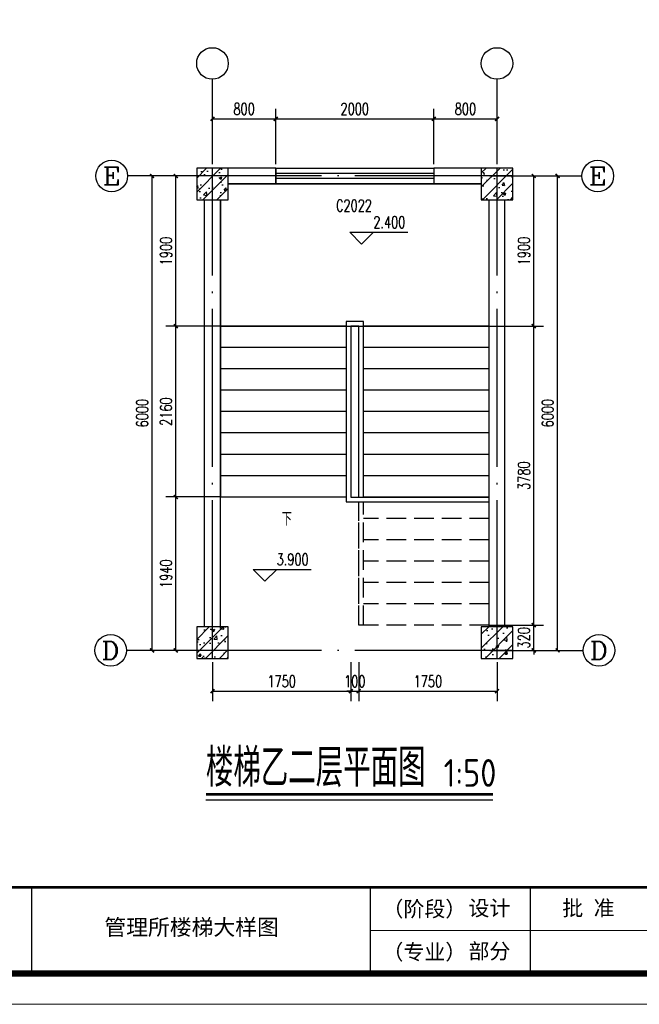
# Model space of a CAD drawing. Extents: x 88237 to 730297, y -11868 to 107702.
# Tile 46 of 49: x 654584 to 662422, y 61684 to 74135. Entities that reach past the tile are written whole.
import ezdxf
from ezdxf.enums import TextEntityAlignment as Align

# ---------------------------------------------------------------- set-up
doc = ezdxf.new("R2010")
doc.units = 0
doc.header["$LTSCALE"] = 1000
doc.header["$MEASUREMENT"] = 0
doc.linetypes.add('DASH', pattern=[0.35, 0.25, -0.1])
doc.linetypes.add('DOTE', pattern=[2.42, 2, -0.2, 0.02, -0.2])
doc.layers.add('0.13文字', color=3, linetype='Continuous', lineweight=13)
for name, color, linetype in [('AXIS', 3, 'Continuous'), ('AXIS_TEXT', 7, 'Continuous'), ('COLUMN', 9, 'Continuous'), ('DIM_ELEV', 3, 'Continuous'), ('DIM_SYMB', 3, 'Continuous'), ('DOTE', 1, 'DOTE'), ('PUB_DIM', 3, 'Continuous'), ('PUB_HATCH', 8, 'Continuous'), ('PUB_TEXT', 7, 'Continuous'), ('STAIR', 4, 'Continuous'), ('WALL', 2, 'Continuous'), ('WINDOW', 4, 'Continuous'), ('WINDOW_TEXT', 7, 'Continuous'), ('图框', 7, 'Continuous')]:
    doc.layers.add(name, color=color, linetype=linetype)
doc.styles.add('_TCH_AXIS', font='COMPLEX', dxfattribs={"bigfont": 'GBCBIG'})
doc.styles.add('_TCH_DIM', font='SIMPLEX', dxfattribs={"bigfont": 'GBCBIG'})
doc.styles.add('_TCH_DIM_T3', font='SIMPLEX', dxfattribs={"width": 0.705882, "bigfont": 'GBCBIG'})
doc.styles.add('_TCH_WINDOW', font='SIMPLEX', dxfattribs={"bigfont": 'GBCBIG'})
doc.styles.add('COMPLEX', font='COMPLEX')
doc.styles.add('LYJFS', font='times.ttf', dxfattribs={"width": 0.7})
doc.styles.get("Standard").update_dxf_attribs({"font": 'gbenor.shx', "bigfont": 'gbcbig.shx'})
doc.styles.add('宋体', font='txt')
doc.dimstyles.new('_TCH_ARCH&&50', dxfattribs={"dimtxt": 148.75, "dimasz": 50, "dimexe": 125, "dimexo": 150, "dimgap": 50, "dimtad": 1, "dimdec": 0, "dimzin": 0, "dimdsep": 46, "dimtxsty": '_TCH_DIM_T3', "dimblk": 'ARCHTICK', "dimcen": 0.09, "dimclrt": 7, "dimazin": 2, "dimtfac": 1, "dimtdec": 0, "dimtix": 1, "dimtmove": 2, "dimatfit": 3, "dimfxl": 1, "dimtolj": 1, "dimtzin": 0, "dimarcsym": 0})
pattern_1 = [(45, (615661.8, -406904.36), (-88.388348, 88.388348), []), (50, (615661.8, -406904.36), (358.6301, -31.37607), [37.5, -412.5]), (355, (615661.8, -406904.36), (-69.37567, 376.09607), [30, -330]), (100.4514, (615691.7, -406906.98), (289.2547, 344.71977), [31.8701, -350.57106]), (46.1842, (615661.8, -406804.36), (533.62052, -82.7595), [56.25, -618.75]), (96.6356, (615706.27, -406811.26), (467.33135, 487.05894), [47.80514, -525.8565]), (351.1842, (615661.8, -406804.36), (467.331, 487.0593), [45, -495]), (21, (615711.8, -406829.36), (298.45353, -201.30945), [37.5, -412.5]), (326, (615711.8, -406829.36), (121.65767, 362.57502), [30, -330]), (71.4514, (615736.67, -406846.14), (420.11131, 161.26525), [31.8701, -350.57106]), (37.5, (615661.8, -406904.36), (6.079928, 166.446927), [0, -326, 0, -335, 0, -331.25]), (7.5, (615661.8, -406904.36), (131.53477, 197.205856), [0, -191, 0, -318.5, 0, -126.25]), (327.5, (615550.3, -406904.36), (266.911218, -11.277436), [0, -125, 0, -390, 0, -517.5]), (317.5, (615500.3, -406904.36), (291.59308, 50.05249), [0, -162.5, 0, -259, 0, -367.5])]

# ---------------------------------------------------------------- blocks, each defined once
blk = doc.blocks.new('_ArchTick')
at = {"color": 0, "linetype": 'ByBlock', "const_width": 0.4}
blk.add_lwpolyline([(-0.5, -0.5), (0.5, 0.5)], dxfattribs=at)
blk = doc.blocks.new('*D598')
at = {"layer": 'Defpoints', "color": 0}
for p in [(656258, 72159), (656965, 72159), (656965, 66159)]:
    blk.add_point(p, dxfattribs=at)
at = {"layer": 'PUB_DIM', "color": 0, "lineweight": -2}
for p, q in [((656815, 72159), (656133, 72159)), ((656258, 66159), (656258, 72159)), ((656815, 66159), (656133, 66159))]:
    blk.add_line(p, q, dxfattribs=at)
at = {"layer": 'PUB_DIM', "color": 0, "lineweight": -2, "xscale": 50, "yscale": 50, "zscale": 50}
for p, rotation in [((656258, 72159), 90), ((656258, 66159), 270)]:
    blk.add_blockref('_ArchTick', p, dxfattribs=dict(at, rotation=rotation))
at = {"layer": 'PUB_DIM', "color": 7, "insert": (656134, 69159), "char_height": 148.8, "attachment_point": 5, "rotation": 90, "style": '_TCH_DIM_T3'}
blk.add_mtext('\\A1;6000', dxfattribs=at)
blk = doc.blocks.new('*D599')
at = {"layer": 'Defpoints', "color": 0}
for p in [(656559, 72159), (657266, 72159), (657266, 70259)]:
    blk.add_point(p, dxfattribs=at)
at = {"layer": 'PUB_DIM', "color": 0, "lineweight": -2}
for p, q in [((657116, 72159), (656434, 72159)), ((656559, 70259), (656559, 72159)), ((657116, 70259), (656434, 70259))]:
    blk.add_line(p, q, dxfattribs=at)
at = {"layer": 'PUB_DIM', "color": 0, "lineweight": -2, "xscale": 50, "yscale": 50, "zscale": 50}
for p, rotation in [((656559, 72159), 90), ((656559, 70259), 270)]:
    blk.add_blockref('_ArchTick', p, dxfattribs=dict(at, rotation=rotation))
at = {"layer": 'PUB_DIM', "color": 7, "insert": (656435, 71209), "char_height": 148.8, "attachment_point": 5, "rotation": 90, "style": '_TCH_DIM_T3'}
blk.add_mtext('\\A1;1900', dxfattribs=at)
blk = doc.blocks.new('*D600')
at = {"layer": 'Defpoints', "color": 0}
for p in [(656559, 70259), (657266, 70259), (657266, 68099)]:
    blk.add_point(p, dxfattribs=at)
at = {"layer": 'PUB_DIM', "color": 0, "lineweight": -2}
for p, q in [((657116, 70259), (656434, 70259)), ((656559, 68099), (656559, 70259)), ((657116, 68099), (656434, 68099))]:
    blk.add_line(p, q, dxfattribs=at)
at = {"layer": 'PUB_DIM', "color": 0, "lineweight": -2, "xscale": 50, "yscale": 50, "zscale": 50}
for p, rotation in [((656559, 70259), 90), ((656559, 68099), 270)]:
    blk.add_blockref('_ArchTick', p, dxfattribs=dict(at, rotation=rotation))
at = {"layer": 'PUB_DIM', "color": 7, "insert": (656435, 69179), "char_height": 148.8, "attachment_point": 5, "rotation": 90, "style": '_TCH_DIM_T3'}
blk.add_mtext('\\A1;2160', dxfattribs=at)
blk = doc.blocks.new('*D601')
at = {"layer": 'Defpoints', "color": 0}
for p in [(656559, 68099), (657266, 68099), (657266, 66159)]:
    blk.add_point(p, dxfattribs=at)
at = {"layer": 'PUB_DIM', "color": 0, "lineweight": -2}
for p, q in [((657116, 68099), (656434, 68099)), ((656559, 66159), (656559, 68099)), ((657116, 66159), (656434, 66159))]:
    blk.add_line(p, q, dxfattribs=at)
at = {"layer": 'PUB_DIM', "color": 0, "lineweight": -2, "xscale": 50, "yscale": 50, "zscale": 50}
for p, rotation in [((656559, 68099), 90), ((656559, 66159), 270)]:
    blk.add_blockref('_ArchTick', p, dxfattribs=dict(at, rotation=rotation))
at = {"layer": 'PUB_DIM', "color": 7, "insert": (656435, 67129), "char_height": 148.8, "attachment_point": 5, "rotation": 90, "style": '_TCH_DIM_T3'}
blk.add_mtext('\\A1;1940', dxfattribs=at)
blk = doc.blocks.new('*D602')
at = {"layer": 'Defpoints', "color": 0}
for p in [(658873, 66159), (660623, 66159), (660623, 65644)]:
    blk.add_point(p, dxfattribs=at)
at = {"layer": 'PUB_DIM', "color": 0, "lineweight": -2}
for p, q in [((658873, 66009), (658873, 65519)), ((660623, 66009), (660623, 65519)), ((658873, 65644), (660623, 65644))]:
    blk.add_line(p, q, dxfattribs=at)
at = {"layer": 'PUB_DIM', "color": 0, "lineweight": -2, "xscale": 50, "yscale": 50, "zscale": 50, "rotation": 180}
blk.add_blockref('_ArchTick', (658873, 65644), dxfattribs=at)
at = {"layer": 'PUB_DIM', "color": 0, "lineweight": -2, "xscale": 50, "yscale": 50, "zscale": 50}
blk.add_blockref('_ArchTick', (660623, 65644), dxfattribs=at)
at = {"layer": 'PUB_DIM', "color": 7, "insert": (659748, 65768), "char_height": 148.8, "attachment_point": 5, "style": '_TCH_DIM_T3'}
blk.add_mtext('\\A1;1750', dxfattribs=at)
blk = doc.blocks.new('*D603')
at = {"layer": 'Defpoints', "color": 0}
for p in [(658773, 66159), (658873, 66159), (658873, 65644)]:
    blk.add_point(p, dxfattribs=at)
at = {"layer": 'PUB_DIM', "color": 0, "lineweight": -2}
for p, q in [((658773, 66009), (658773, 65519)), ((658873, 66009), (658873, 65519)), ((658773, 65644), (658723, 65644)), ((658773, 65644), (658873, 65644)), ((658873, 65644), (658923, 65644))]:
    blk.add_line(p, q, dxfattribs=at)
at = {"layer": 'PUB_DIM', "color": 0, "lineweight": -2, "xscale": 50, "yscale": 50, "zscale": 50}
blk.add_blockref('_ArchTick', (658773, 65644), dxfattribs=at)
at = {"layer": 'PUB_DIM', "color": 0, "lineweight": -2, "xscale": 50, "yscale": 50, "zscale": 50, "rotation": 180}
blk.add_blockref('_ArchTick', (658873, 65644), dxfattribs=at)
at = {"layer": 'PUB_DIM', "color": 7, "insert": (658823, 65768), "char_height": 148.8, "attachment_point": 5, "style": '_TCH_DIM_T3'}
blk.add_mtext('\\A1;100', dxfattribs=at)
blk = doc.blocks.new('*D604')
at = {"layer": 'Defpoints', "color": 0}
for p in [(657023, 66159), (658773, 66159), (658773, 65644)]:
    blk.add_point(p, dxfattribs=at)
at = {"layer": 'PUB_DIM', "color": 0, "lineweight": -2}
for p, q in [((657023, 66009), (657023, 65519)), ((658773, 66009), (658773, 65519)), ((657023, 65644), (658773, 65644))]:
    blk.add_line(p, q, dxfattribs=at)
at = {"layer": 'PUB_DIM', "color": 0, "lineweight": -2, "xscale": 50, "yscale": 50, "zscale": 50, "rotation": 180}
blk.add_blockref('_ArchTick', (657023, 65644), dxfattribs=at)
at = {"layer": 'PUB_DIM', "color": 0, "lineweight": -2, "xscale": 50, "yscale": 50, "zscale": 50}
blk.add_blockref('_ArchTick', (658773, 65644), dxfattribs=at)
at = {"layer": 'PUB_DIM', "color": 7, "insert": (657898, 65768), "char_height": 148.8, "attachment_point": 5, "style": '_TCH_DIM_T3'}
blk.add_mtext('\\A1;1750', dxfattribs=at)
blk = doc.blocks.new('*D605')
at = {"layer": 'Defpoints', "color": 0}
for p in [(660680, 72159), (661388, 72159), (660680, 66159)]:
    blk.add_point(p, dxfattribs=at)
at = {"layer": 'PUB_DIM', "color": 0, "lineweight": -2}
for p, q in [((660830, 72159), (661513, 72159)), ((661388, 66159), (661388, 72159)), ((660830, 66159), (661513, 66159))]:
    blk.add_line(p, q, dxfattribs=at)
at = {"layer": 'PUB_DIM', "color": 0, "lineweight": -2, "xscale": 50, "yscale": 50, "zscale": 50}
for p, rotation in [((661388, 72159), 90), ((661388, 66159), 270)]:
    blk.add_blockref('_ArchTick', p, dxfattribs=dict(at, rotation=rotation))
at = {"layer": 'PUB_DIM', "color": 7, "insert": (661263, 69159), "char_height": 148.8, "attachment_point": 5, "rotation": 90, "style": '_TCH_DIM_T3'}
blk.add_mtext('\\A1;6000', dxfattribs=at)
blk = doc.blocks.new('*D606')
at = {"layer": 'Defpoints', "color": 0}
for p in [(657823, 72881), (657023, 72159), (657823, 72159)]:
    blk.add_point(p, dxfattribs=at)
at = {"layer": 'PUB_DIM', "color": 0, "lineweight": -2}
for p, q in [((657023, 72309), (657023, 73006)), ((657823, 72309), (657823, 73006)), ((657023, 72881), (657823, 72881))]:
    blk.add_line(p, q, dxfattribs=at)
at = {"layer": 'PUB_DIM', "color": 0, "lineweight": -2, "xscale": 50, "yscale": 50, "zscale": 50, "rotation": 180}
blk.add_blockref('_ArchTick', (657023, 72881), dxfattribs=at)
at = {"layer": 'PUB_DIM', "color": 0, "lineweight": -2, "xscale": 50, "yscale": 50, "zscale": 50}
blk.add_blockref('_ArchTick', (657823, 72881), dxfattribs=at)
at = {"layer": 'PUB_DIM', "color": 7, "insert": (657423, 73006), "char_height": 148.8, "attachment_point": 5, "style": '_TCH_DIM_T3'}
blk.add_mtext('\\A1;800', dxfattribs=at)
blk = doc.blocks.new('*D607')
at = {"layer": 'Defpoints', "color": 0}
for p in [(659823, 72881), (657823, 72159), (659823, 72159)]:
    blk.add_point(p, dxfattribs=at)
at = {"layer": 'PUB_DIM', "color": 0, "lineweight": -2}
for p, q in [((657823, 72309), (657823, 73006)), ((659823, 72309), (659823, 73006)), ((657823, 72881), (659823, 72881))]:
    blk.add_line(p, q, dxfattribs=at)
at = {"layer": 'PUB_DIM', "color": 0, "lineweight": -2, "xscale": 50, "yscale": 50, "zscale": 50, "rotation": 180}
blk.add_blockref('_ArchTick', (657823, 72881), dxfattribs=at)
at = {"layer": 'PUB_DIM', "color": 0, "lineweight": -2, "xscale": 50, "yscale": 50, "zscale": 50}
blk.add_blockref('_ArchTick', (659823, 72881), dxfattribs=at)
at = {"layer": 'PUB_DIM', "color": 7, "insert": (658823, 73006), "char_height": 148.8, "attachment_point": 5, "style": '_TCH_DIM_T3'}
blk.add_mtext('\\A1;2000', dxfattribs=at)
blk = doc.blocks.new('*D608')
at = {"layer": 'Defpoints', "color": 0}
for p in [(660623, 72881), (659823, 72159), (660623, 72159)]:
    blk.add_point(p, dxfattribs=at)
at = {"layer": 'PUB_DIM', "color": 0, "lineweight": -2}
for p, q in [((659823, 72309), (659823, 73006)), ((660623, 72309), (660623, 73006)), ((659823, 72881), (660623, 72881))]:
    blk.add_line(p, q, dxfattribs=at)
at = {"layer": 'PUB_DIM', "color": 0, "lineweight": -2, "xscale": 50, "yscale": 50, "zscale": 50, "rotation": 180}
blk.add_blockref('_ArchTick', (659823, 72881), dxfattribs=at)
at = {"layer": 'PUB_DIM', "color": 0, "lineweight": -2, "xscale": 50, "yscale": 50, "zscale": 50}
blk.add_blockref('_ArchTick', (660623, 72881), dxfattribs=at)
at = {"layer": 'PUB_DIM', "color": 7, "insert": (660223, 73006), "char_height": 148.8, "attachment_point": 5, "style": '_TCH_DIM_T3'}
blk.add_mtext('\\A1;800', dxfattribs=at)
blk = doc.blocks.new('*D609')
at = {"layer": 'Defpoints', "color": 0}
for p in [(660380, 72159), (661087, 72159), (660380, 70259)]:
    blk.add_point(p, dxfattribs=at)
at = {"layer": 'PUB_DIM', "color": 0, "lineweight": -2}
for p, q in [((660530, 72159), (661212, 72159)), ((661087, 70259), (661087, 72159)), ((660530, 70259), (661212, 70259))]:
    blk.add_line(p, q, dxfattribs=at)
at = {"layer": 'PUB_DIM', "color": 0, "lineweight": -2, "xscale": 50, "yscale": 50, "zscale": 50}
for p, rotation in [((661087, 72159), 90), ((661087, 70259), 270)]:
    blk.add_blockref('_ArchTick', p, dxfattribs=dict(at, rotation=rotation))
at = {"layer": 'PUB_DIM', "color": 7, "insert": (660963, 71209), "char_height": 148.8, "attachment_point": 5, "rotation": 90, "style": '_TCH_DIM_T3'}
blk.add_mtext('\\A1;1900', dxfattribs=at)
blk = doc.blocks.new('*D610')
at = {"layer": 'Defpoints', "color": 0}
for p in [(660380, 70259), (661087, 70259), (660380, 66479)]:
    blk.add_point(p, dxfattribs=at)
at = {"layer": 'PUB_DIM', "color": 0, "lineweight": -2}
for p, q in [((660530, 70259), (661212, 70259)), ((661087, 66479), (661087, 70259)), ((660530, 66479), (661212, 66479))]:
    blk.add_line(p, q, dxfattribs=at)
at = {"layer": 'PUB_DIM', "color": 0, "lineweight": -2, "xscale": 50, "yscale": 50, "zscale": 50}
for p, rotation in [((661087, 70259), 90), ((661087, 66479), 270)]:
    blk.add_blockref('_ArchTick', p, dxfattribs=dict(at, rotation=rotation))
at = {"layer": 'PUB_DIM', "color": 7, "insert": (660963, 68369), "char_height": 148.8, "attachment_point": 5, "rotation": 90, "style": '_TCH_DIM_T3'}
blk.add_mtext('\\A1;3780', dxfattribs=at)
blk = doc.blocks.new('*D611')
at = {"layer": 'Defpoints', "color": 0}
for p in [(660380, 66479), (661087, 66479), (660380, 66159)]:
    blk.add_point(p, dxfattribs=at)
at = {"layer": 'PUB_DIM', "color": 0, "lineweight": -2}
for p, q in [((661087, 66479), (661087, 66529)), ((660530, 66479), (661212, 66479)), ((661087, 66159), (661087, 66479)), ((660530, 66159), (661212, 66159)), ((661087, 66159), (661087, 66109))]:
    blk.add_line(p, q, dxfattribs=at)
at = {"layer": 'PUB_DIM', "color": 0, "lineweight": -2, "xscale": 50, "yscale": 50, "zscale": 50}
for p, rotation in [((661087, 66479), 270), ((661087, 66159), 90)]:
    blk.add_blockref('_ArchTick', p, dxfattribs=dict(at, rotation=rotation))
at = {"layer": 'PUB_DIM', "color": 7, "insert": (660963, 66319), "char_height": 148.8, "attachment_point": 5, "rotation": 90, "style": '_TCH_DIM_T3'}
blk.add_mtext('\\A1;320', dxfattribs=at)
blk = doc.blocks.new('_AXISO')
blk.add_circle((0, 0), 0.5)
at = {"layer": 'AXIS_TEXT', "style": 'COMPLEX', "width": 1.041667}
blk.add_attdef('A', text='', height=0.56, dxfattribs=at).set_placement((-0.25, -0.28), (0.25, -0.28), align=Align.FIT)
blk = doc.blocks.new('$TCHSYS$WIN2D')
for p, q in [((-0.5, 0.5), (0.5, 0.5)), ((-0.5, 0.5), (-0.5, -0.5)), ((0.5, 0.5), (0.5, -0.5)), ((0.5, 0.1667), (-0.5, 0.1667)), ((0.5, -0.1667), (-0.5, -0.1667)), ((-0.5, -0.5), (0.5, -0.5))]:
    blk.add_line(p, q)
blk = doc.blocks.new('d4trtg')
for p, q in [((655399.4, 3899795.5), (655399.4, 3899655.4)), ((655949.8, 3899795.5), (655949.8, 3899655.4)), ((656210, 3899795.5), (656210, 3899655.4))]:
    blk.add_line(p, q)
at = {"lineweight": 0}
for p, q in [((658021.2, 3899725.4), (655949.8, 3899725.4)), ((658071.2, 3899605.3), (653868.4, 3899605.3))]:
    blk.add_line(p, q, dxfattribs=at)
at = {"lineweight": 0, "const_width": 10}
blk.add_lwpolyline([(654118.6, 3902527.3), (658021.2, 3902527.3), (658021.2, 3899655.4), (654118.6, 3899655.4)], close=True, dxfattribs=at)
at = {"lineweight": 0, "const_width": 4}
blk.add_lwpolyline([(658021.2, 3899795.5), (654118.6, 3899795.5)], dxfattribs=at)
at = {"style": 'LYJFS'}
for s, p in [('（阶段）', (656038.2, 3899760.4)), ('（专业）', (656038.2, 3899690.4))]:
    blk.add_text(s, height=25.02, dxfattribs=at).set_placement(p, align=Align.MIDDLE_CENTER)
at = {"char_height": 25.02, "attachment_point": 5, "style": '宋体'}
for s, insert in [('设计', (656144, 3899760.4)), ('批 准', (656305, 3899760.4)), ('部分', (656144, 3899690.4))]:
    blk.add_mtext(s, dxfattribs=dict(at, insert=insert))

msp = doc.modelspace()

# ---------------------------------------------------------------- hatches: boundary and pattern name
at = {"layer": 'PUB_HATCH'}
h = msp.add_hatch(dxfattribs=at)
h.set_pattern_fill('钢筋混凝土', color=256, scale=50, style=0)
h.set_pattern_definition(pattern_1)
h.paths.add_polyline_path([(657222.9, 71858.5), (657222.9, 72258.5), (656822.9, 72258.5), (656822.9, 71858.5)])
h = msp.add_hatch(dxfattribs=at)
h.set_pattern_fill('钢筋混凝土', color=256, scale=50, style=0)
h.set_pattern_definition(pattern_1)
h.paths.add_polyline_path([(660822.9, 71858.5), (660822.9, 72258.5), (660422.9, 72258.5), (660422.9, 71858.5)])
h = msp.add_hatch(dxfattribs=at)
h.set_pattern_fill('钢筋混凝土', color=256, scale=50, style=0)
h.set_pattern_definition(pattern_1)
h.paths.add_polyline_path([(657222.9, 66058.5), (657222.9, 66458.5), (656822.9, 66458.5), (656822.9, 66058.5)])
h = msp.add_hatch(dxfattribs=at)
h.set_pattern_fill('钢筋混凝土', color=256, scale=50, style=0)
h.set_pattern_definition(pattern_1)
h.paths.add_polyline_path([(660822.9, 66058.5), (660822.9, 66458.5), (660422.9, 66458.5), (660422.9, 66058.5)])

# ---------------------------------------------------------------- linework, layer by layer
at = {"layer": 'AXIS'}
for p, q in [((657022.9, 72881.1), (657022.9, 73381.1)), ((660622.9, 72881.1), (660622.9, 73381.1)), ((656449, 72158.5), (655949, 72158.5)), ((661196.9, 72158.5), (661696.9, 72158.5)), ((656433.9, 66158.5), (655933.9, 66158.5)), ((661211.9, 66158.5), (661711.9, 66158.5))]:
    msp.add_line(p, q, dxfattribs=at)
at = {"layer": 'COLUMN'}
for p, q in [((657222.9, 72258.5), (656822.9, 72258.5)), ((656822.9, 72258.5), (656822.9, 71858.5)), ((657222.9, 71858.5), (657222.9, 72258.5)), ((660822.9, 72258.5), (660422.9, 72258.5)), ((660422.9, 72258.5), (660422.9, 71858.5)), ((660822.9, 71858.5), (660822.9, 72258.5)), ((656822.9, 71858.5), (657222.9, 71858.5)), ((660422.9, 71858.5), (660822.9, 71858.5)), ((657222.9, 66458.5), (656822.9, 66458.5)), ((656822.9, 66458.5), (656822.9, 66058.5)), ((657222.9, 66058.5), (657222.9, 66458.5)), ((660822.9, 66458.5), (660422.9, 66458.5)), ((660422.9, 66458.5), (660422.9, 66058.5)), ((660822.9, 66058.5), (660822.9, 66458.5)), ((656822.9, 66058.5), (657222.9, 66058.5)), ((660422.9, 66058.5), (660822.9, 66058.5))]:
    msp.add_line(p, q, dxfattribs=at)
at = {"layer": 'DIM_ELEV'}
for p, q in [((658910, 71296.2), (658760, 71446.2)), ((658760, 71446.2), (659492.5, 71446.2)), ((658910, 71296.2), (659060, 71446.2)), ((657687, 67032.6), (657537, 67182.6)), ((657537, 67182.6), (658269.5, 67182.6)), ((657687, 67032.6), (657837, 67182.6))]:
    msp.add_line(p, q, dxfattribs=at)
at = {"layer": 'DIM_SYMB'}
msp.add_lwpolyline([(657947.9, 67963.5, 0, 0, 0), (657947.9, 71158.5, 0, 0, 0), (659697.9, 71158.5, 0, 0, 0), (659697.9, 66763.5, 40, 0, 0), (659697.9, 66613.5, 0, 0, 0)], format="xyseb", dxfattribs=at)
at = {"layer": 'DIM_SYMB', "const_width": 35}
msp.add_lwpolyline([(656939.6, 64337.9), (660571.4, 64337.9)], dxfattribs=at)
at = {"layer": 'DIM_SYMB'}
msp.add_lwpolyline([(656939.6, 64267.9), (660571.4, 64267.9)], dxfattribs=at)
at = {"layer": 'DOTE'}
for p, q in [((657022.9, 66058.5), (657022.9, 72258.5)), ((660622.9, 66058.5), (660622.9, 72258.5)), ((660822.9, 72158.5), (656822.9, 72158.5)), ((660822.9, 66158.5), (656822.9, 66158.5))]:
    msp.add_line(p, q, dxfattribs=at)
at = {"layer": 'STAIR'}
for p, q in [((660422.9, 72058.5), (657222.9, 72058.5)), ((657122.9, 71858.5), (657122.9, 70258.5)), ((660522.9, 70258.5), (660522.9, 71858.5)), ((657122.9, 70258.5), (657122.9, 68098.5)), ((658712.9, 70258.5), (657122.9, 70258.5)), ((657122.9, 70258.5), (660522.9, 70258.5)), ((658932.9, 70318.5), (658712.9, 70318.5)), ((658712.9, 70318.5), (658712.9, 68038.5)), ((658872.9, 70258.5), (658772.9, 70258.5)), ((658772.9, 70258.5), (658772.9, 68098.5)), ((658772.9, 70258.5), (658772.9, 68098.5)), ((658872.9, 68098.5), (658872.9, 70258.5)), ((658872.9, 68098.5), (658872.9, 70258.5)), ((658932.9, 68098.5), (658932.9, 70318.5)), ((660522.9, 70258.5), (658932.9, 70258.5)), ((658712.9, 69988.5), (657122.9, 69988.5)), ((660522.9, 69988.5), (658932.9, 69988.5)), ((658712.9, 69718.5), (657122.9, 69718.5)), ((660522.9, 69718.5), (658932.9, 69718.5)), ((658712.9, 69448.5), (657122.9, 69448.5)), ((660522.9, 69448.5), (658932.9, 69448.5)), ((658712.9, 69178.5), (657122.9, 69178.5)), ((660522.9, 69178.5), (658932.9, 69178.5)), ((658712.9, 68908.5), (657122.9, 68908.5)), ((660522.9, 68908.5), (658932.9, 68908.5)), ((658712.9, 68638.5), (657122.9, 68638.5)), ((660522.9, 68638.5), (658932.9, 68638.5)), ((658712.9, 68368.5), (657122.9, 68368.5)), ((660522.9, 68368.5), (658932.9, 68368.5)), ((658712.9, 68098.5), (657122.9, 68098.5)), ((658712.9, 68038.5), (660522.9, 68038.5)), ((658772.9, 68098.5), (660522.9, 68098.5)), ((660522.9, 68098.5), (658932.9, 68098.5)), ((660522.9, 68098.5), (658932.9, 68098.5))]:
    msp.add_line(p, q, dxfattribs=at)
at = {"layer": 'STAIR', "linetype": 'DASH'}
for p, q in [((658872.9, 66748.5), (658872.9, 68038.5)), ((658872.9, 66478.5), (658872.9, 68038.5)), ((658932.9, 66478.5), (658932.9, 68038.5)), ((660522.9, 67828.5), (658932.9, 67828.5)), ((660522.9, 67558.5), (658932.9, 67558.5)), ((660522.9, 67288.5), (658932.9, 67288.5)), ((660522.9, 67018.5), (658932.9, 67018.5)), ((660522.9, 66748.5), (658932.9, 66748.5)), ((660522.9, 66478.5), (658872.9, 66478.5))]:
    msp.add_line(p, q, dxfattribs=at)
at = {"layer": 'WALL'}
for p, q in [((657822.9, 72258.5), (657222.9, 72258.5)), ((657822.9, 72058.5), (657822.9, 72258.5)), ((660422.9, 72258.5), (659822.9, 72258.5)), ((659822.9, 72258.5), (659822.9, 72058.5)), ((657222.9, 72058.5), (657822.9, 72058.5)), ((659822.9, 72058.5), (660422.9, 72058.5)), ((656922.9, 66458.5), (656922.9, 71858.5)), ((657122.9, 66458.5), (657122.9, 71858.5)), ((660522.9, 66458.5), (660522.9, 71858.5)), ((660722.9, 66458.5), (660722.9, 71858.5))]:
    msp.add_line(p, q, dxfattribs=at)

# ---------------------------------------------------------------- block references
at = {"layer": 'AXIS', "xscale": 400, "yscale": 400, "zscale": 400}
for p in [(657022.9, 73581.1), (660622.9, 73581.1)]:
    msp.add_blockref('_AXISO', p, dxfattribs=at)
at = {"layer": 'AXIS'}
ref = msp.add_blockref('_AXISO', (655749, 72158.5), dxfattribs=dict(at, xscale=400, yscale=400, zscale=400))
ref.add_attrib('A', 'E', dxfattribs={"layer": 'AXIS_TEXT', "height": 226.3, "style": '_TCH_AXIS', "width": 1.3125}).set_placement((655635.8, 72045.4), (655862.1, 72045.4), align=Align.FIT)
ref = msp.add_blockref('_AXISO', (661896.9, 72158.5), dxfattribs=dict(at, xscale=400, yscale=400, zscale=400))
ref.add_attrib('A', 'E', dxfattribs={"layer": 'AXIS_TEXT', "height": 226.3, "style": '_TCH_AXIS', "width": 1.3125}).set_placement((661783.7, 72045.4), (662010, 72045.4), align=Align.FIT)
ref = msp.add_blockref('_AXISO', (655733.9, 66158.5), dxfattribs=dict(at, xscale=400, yscale=400, zscale=400))
ref.add_attrib('A', 'D', dxfattribs={"layer": 'AXIS_TEXT', "height": 226.3, "style": '_TCH_AXIS', "width": 1.235294}).set_placement((655620.8, 66045.4), (655847, 66045.4), align=Align.FIT)
ref = msp.add_blockref('_AXISO', (661911.9, 66158.5), dxfattribs=dict(at, xscale=400, yscale=400, zscale=400))
ref.add_attrib('A', 'D', dxfattribs={"layer": 'AXIS_TEXT', "height": 226.3, "style": '_TCH_AXIS', "width": 1.235294}).set_placement((661798.8, 66045.4), (662025.1, 66045.4), align=Align.FIT)
at = {"layer": 'WINDOW'}
ref = msp.add_blockref('$TCHSYS$WIN2D', (658822.9, 72158.5), dxfattribs=dict(at, xscale=-2000, yscale=-200, zscale=-2000, rotation=180))
ref.add_attrib('A', 'C2022', (658585.4, 71709.1), dxfattribs={"layer": 'WINDOW_TEXT', "height": 148.75, "style": '_TCH_WINDOW', "width": 0.705882})
at = {"layer": '图框', "xscale": 7.778571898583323, "yscale": 7.778571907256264, "zscale": 7.778571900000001}
msp.add_blockref('d4trtg', (-4443337.1, -30271676.8), dxfattribs=at)

# ---------------------------------------------------------------- texts
at = {"layer": '0.13文字', "linetype": 'Continuous', "lineweight": 13, "insert": (654417.2, 62760), "char_height": 202.243, "width": 5185.281, "attachment_point": 1, "style": 'LYJFS'}
msp.add_mtext('{\\fFangSong_GB2312|b0|i0|c134|p49;\\W1;         管理所楼梯大样图 }', dxfattribs=at)
at = {"layer": 'PUB_TEXT', "style": '_TCH_DIM', "width": 0.705882}
for s, p in [('2.400', (659057.5, 71498.7)), ('3.900', (657834.5, 67235.1))]:
    msp.add_text(s, height=148.75, dxfattribs=at).set_placement(p)
at = {"layer": 'PUB_TEXT', "style": '_TCH_DIM'}
msp.add_text('下', height=168.8, dxfattribs=at).set_placement((657900.5, 67736))
at = {"layer": 'PUB_TEXT'}
for s, height, p in [('楼梯乙二层平面图', 482.27, (656939.6, 64434.5)), ('1:50', 350, (659947, 64434.5))]:
    msp.add_text(s, height=height, dxfattribs=at).set_placement(p)

# ---------------------------------------------------------------- dimensions: what is measured, and where the dimension line sits
at = {"layer": 'PUB_DIM'}
for p1, p2, distance, picture, middle in [((657022.9, 72158.5), (657822.9, 72158.5), 722.6, '*D606', (657422.9, 73005.5)), ((657822.9, 72158.5), (659822.9, 72158.5), 722.6, '*D607', (658822.9, 73005.5)), ((659822.9, 72158.5), (660622.9, 72158.5), 722.6, '*D608', (660222.9, 73005.5)), ((656965.4, 66158.5), (656965.4, 72158.5), 707.1, '*D598', (656133.9, 69158.5)), ((657266, 70258.5), (657266, 72158.5), 707.1, '*D599', (656434.5, 71208.5)), ((660379.8, 70258.5), (660379.8, 72158.5), -707.1, '*D609', (660962.6, 71208.5)), ((660680.5, 66158.5), (660680.5, 72158.5), -707.1, '*D605', (661263.2, 69158.5)), ((657266, 68098.5), (657266, 70258.5), 707.1, '*D600', (656434.5, 69178.5)), ((660379.8, 66478.5), (660379.8, 70258.5), -707.1, '*D610', (660962.6, 68368.5)), ((657266, 66158.5), (657266, 68098.5), 707.1, '*D601', (656434.5, 67128.5)), ((660379.8, 66158.5), (660379.8, 66478.5), -707.1, '*D611', (660962.6, 66318.5)), ((657022.9, 66158.5), (658772.9, 66158.5), -514.9, '*D604', (657897.9, 65768)), ((658772.9, 66158.5), (658872.9, 66158.5), -514.9, '*D603', (658822.9, 65768)), ((658872.9, 66158.5), (660622.9, 66158.5), -514.9, '*D602', (659747.9, 65768))]:
    dim = msp.add_aligned_dim(p1=p1, p2=p2, distance=distance, dimstyle='_TCH_ARCH&&50', dxfattribs=at)
    dim.commit()
    dim.dimension.update_dxf_attribs({"geometry": picture, "text_midpoint": middle})

doc.saveas('drawing.dxf')
